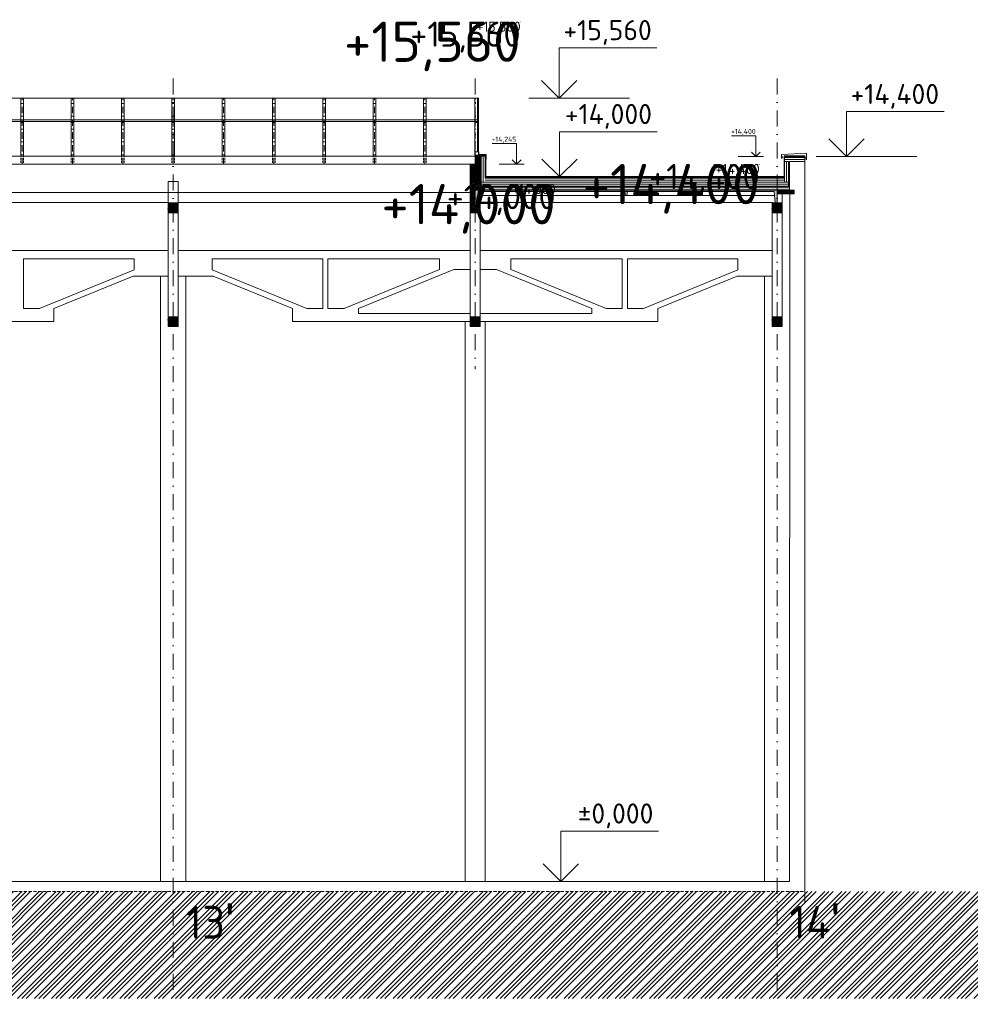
# Model space of a CAD drawing. Header units: millimetres. Extents: x -725694 to 4766210, y -2984614 to 2187451.
# Tile 45 of 256: x 135500 to 154390, y -47075 to -27518. Entities that reach past the tile are written whole.
import ezdxf
from ezdxf.enums import TextEntityAlignment as Align

# ---------------------------------------------------------------- set-up
doc = ezdxf.new("R2010")
doc.units = ezdxf.units.MM
for name, pattern in [('CARKOVANA', [5, 3, -2]), ('CENTERX2', [101.6, 63.5, -12.7, 12.7, -12.7]), ('DASHDOT', [25.4, 12.7, -6.35, 0, -6.35]), ('DIVIDE', [31.75, 12.7, -6.35, 0, -6.35, 0, -6.35]), ('HIDDEN', [9.525, 6.35, -3.175]), ('ČÁRKOVANÁ', [19.05, 12.7, -6.35])]:
    doc.linetypes.add(name, pattern=pattern)
for name, color, linetype in [('0 @ 1', 7, 'Continuous'), ('0 @ 10', 7, 'Continuous'), ('0 @ 100', 7, 'Continuous'), ('0 @ 200', 7, 'Continuous'), ('0 @ 250 (1)', 7, 'Continuous'), ('0 @ 250 (2)', 7, 'Continuous'), ('0 @ 400', 7, 'Continuous')]:
    doc.layers.add(name, color=color, linetype=linetype)
for name, color, linetype, lineweight in [('A99_N_kce-pohl', 7, 'Continuous', 9), ('A99_N_kce-rez-sil', 7, 'Continuous', 18), ('A99_N_koty-200-vysk', 7, 'Continuous', 9), ('A99_N_koty-50-vysk', 7, 'Continuous', 9), ('A99_N_sraf', 7, 'Continuous', 0), ('A99_N_sraf @ 100', 7, 'Continuous', 0), ('A99_N_sraf @ 200', 7, 'Continuous', 0), ('A99_N_sraf @ 50 (2)', 7, 'Continuous', 0), ('A99_N_txt-popis-200', 7, 'Continuous', 5), ('A99_S_kce-pohl', 7, 'Continuous', 5), ('A99_S_kce-rez-sil', 7, 'Continuous', 15), ('A99_S_osy', 7, 'CENTERX2', 5), ('PBS - odstupy', 1, 'DIVIDE', 30)]:
    doc.layers.add(name, color=color, linetype=linetype, lineweight=lineweight)
doc.styles.add('A99_kota', font='isocpeur.ttf', dxfattribs={"height": 2})
doc.styles.add('ad_popis 100', font='isocpeur.ttf', dxfattribs={"height": 200})
doc.linetypes.add('IZOLACE', pattern='A,0.00254,-2.54,[134,ltypeshp.shx,S=2.54,R=0,X=-2.54,Y=0],-5.08,[134,ltypeshp.shx,S=2.54,R=180,X=2.54,Y=0],-2.54', length=10.16254)
pattern_1 = [(45, (132790, -250), (-28.28427, 28.28427), []), (45, (132801.314, -250), (-28.28427, 28.28427), []), (45, (132823.94, -250), (-16.970563, 39.59798), [16, -8, 0, -8])]
pattern_2 = [(45, (132790, -2450), (-28.28427, 28.28427), []), (45, (132801.314, -2450), (-28.28427, 28.28427), []), (45, (132823.94, -2450), (-16.970563, 39.59798), [16, -8, 0, -8])]
pattern_3 = [(45, (144790, -250), (-28.28427, 28.28427), []), (45, (144801.314, -250), (-28.28427, 28.28427), []), (45, (144823.94, -250), (-16.970563, 39.59798), [16, -8, 0, -8])]
pattern_4 = [(45, (144790, -2450), (-28.28427, 28.28427), []), (45, (144801.314, -2450), (-28.28427, 28.28427), []), (45, (144823.94, -2450), (-16.970563, 39.59798), [16, -8, 0, -8])]
pattern_5 = [(45, (138790, -2450), (-28.28427, 28.28427), []), (45, (138801.314, -2450), (-28.28427, 28.28427), []), (45, (138823.94, -2450), (-16.970563, 39.59798), [16, -8, 0, -8])]
pattern_6 = [(45, (0, 0), (-28.284271, 28.284271), []), (45, (11.314, 0), (-28.284271, 28.284271), []), (45, (33.94, 0), (-16.970563, 39.59798), [16, -8, 0, -8])]
pattern_7 = [(45, (6240, -250), (-28.284271, 28.284271), []), (45, (6251.314, -250), (-28.284271, 28.284271), []), (45, (6273.94, -250), (-16.970563, 39.59798), [16, -8, 0, -8])]
pattern_8 = [(45, (6240, 520), (-28.284271, 28.284271), []), (45, (6251.314, 520), (-28.284271, 28.284271), []), (45, (6273.94, 520), (-16.970563, 39.59798), [16, -8, 0, -8])]

# ---------------------------------------------------------------- blocks, each defined once
blk = doc.blocks.new('*U113')
at = {"color": 0, "linetype": 'ByBlock', "lineweight": -2}
blk.add_line((-3, 0), (7, 0), dxfattribs=at)
for points in [[(0, 0), (0, 5), (0, 5), (9.7, 5)], [(-1.75, 1.75), (0, 0), (1.75, 1.75)]]:
    blk.add_lwpolyline(points, dxfattribs=at)
at = {"color": 0, "linetype": 'ByBlock', "lineweight": -2, "style": 'A99_kota'}
for tag, p in [('VYSKA', (9.2, 7.75)), ('POPIS', (9.2, 4.5))]:
    blk.add_attdef(tag, text='', height=2, dxfattribs=at).set_placement(p, align=Align.TOP_RIGHT)
blk = doc.blocks.new('*U6308')
at = {"layer": 'A99_N_koty-200-vysk', "lineweight": 5}
ref = blk.add_blockref('*U113', (146252, -44635), dxfattribs=dict(at, xscale=200, yscale=200, zscale=200))
ref.add_attrib('VYSKA', '±0,000', dxfattribs={"layer": '0 @ 200', "color": 0, "linetype": 'ByBlock', "lineweight": -2, "height": 400, "style": 'A99_kota'}).set_placement((148093, -43085), align=Align.TOP_RIGHT)
at = {"layer": 'A99_N_koty-200-vysk', "lineweight": 5, "xscale": 200, "yscale": 200, "zscale": 200}
blk.add_blockref('*U113', (146252, -44635), dxfattribs=at)
blk.add_blockref('*U113', (146252, -44635), dxfattribs=at)
blk.add_blockref('*U113', (146252, -44635), dxfattribs=at)
blk.add_blockref('*U113', (146252, -44635), dxfattribs=at)
blk.add_blockref('*U113', (146252, -44635), dxfattribs=at)
blk.add_blockref('*U113', (146252, -44635), dxfattribs=at)
blk = doc.blocks.new('*U137')
at = {"color": 0, "linetype": 'ByBlock', "lineweight": -2}
blk.add_line((3, 0), (-7, 0), dxfattribs=at)
for points in [[(0, 0), (0, 5), (0, 5), (-9.7, 5)], [(1.75, 1.75), (0, 0), (-1.75, 1.75)]]:
    blk.add_lwpolyline(points, dxfattribs=at)
at = {"color": 0, "linetype": 'ByBlock', "lineweight": -2, "style": 'A99_kota'}
blk.add_attdef('VYSKA', text='', height=2, rotation=360, dxfattribs=at).set_placement((-2, 7.75), align=Align.TOP_RIGHT)
blk.add_attdef('POPIS', text='', height=2, rotation=360, dxfattribs=at).set_placement((-9.2, 4.5), align=Align.TOP_LEFT)
blk = doc.blocks.new('*U6399')
at = {"layer": 'A99_N_koty-200-vysk', "lineweight": 5}
ref = blk.add_blockref('*U137', (146220, -29075), dxfattribs=dict(at, xscale=-200, yscale=200, zscale=200))
ref.add_attrib('VYSKA', '+15,560', dxfattribs={"layer": '0 @ 400', "color": 0, "linetype": 'ByBlock', "lineweight": -2, "height": 800, "style": 'A99_kota'}).set_placement((145455, -27555), align=Align.TOP_RIGHT)
ref = blk.add_blockref('*U137', (146220, -29075), dxfattribs=dict(at, xscale=-200, yscale=200, zscale=200))
ref.add_attrib('VYSKA', '+15,560', dxfattribs={"layer": '0 @ 250 (1)', "color": 0, "linetype": 'ByBlock', "lineweight": -2, "height": 500, "style": 'A99_kota'}).set_placement((145455, -27555), align=Align.TOP_RIGHT)
ref = blk.add_blockref('*U137', (146220, -29075), dxfattribs=dict(at, xscale=-200, yscale=200, zscale=200))
ref.add_attrib('VYSKA', '+15,560', dxfattribs={"layer": '0 @ 250 (2)', "color": 0, "linetype": 'ByBlock', "lineweight": -2, "height": 500, "style": 'A99_kota'}).set_placement((145455, -27555), align=Align.TOP_RIGHT)
ref = blk.add_blockref('*U137', (146220, -29075), dxfattribs=dict(at, xscale=-200, yscale=200, zscale=200))
ref.add_attrib('VYSKA', '+15,560', dxfattribs={"layer": '0 @ 100', "color": 0, "linetype": 'ByBlock', "lineweight": -2, "height": 200, "style": 'A99_kota'}).set_placement((145455, -27555), align=Align.TOP_RIGHT)
ref = blk.add_blockref('*U137', (146220, -29075), dxfattribs=dict(at, xscale=-200, yscale=200, zscale=200))
ref.add_attrib('VYSKA', '+15,560', dxfattribs={"layer": '0 @ 10', "color": 0, "linetype": 'ByBlock', "lineweight": -2, "height": 20, "style": 'A99_kota'}).set_placement((145455, -27555), align=Align.TOP_RIGHT)
ref = blk.add_blockref('*U137', (146220, -29075), dxfattribs=dict(at, xscale=-200, yscale=200, zscale=200))
ref.add_attrib('VYSKA', '+15,560', dxfattribs={"layer": '0 @ 1', "color": 0, "linetype": 'ByBlock', "lineweight": -2, "height": 2, "style": 'A99_kota'}).set_placement((145455, -27555), align=Align.TOP_RIGHT)
ref = blk.add_blockref('*U137', (146220, -29075), dxfattribs=dict(at, xscale=-200, yscale=200, zscale=200))
ref.add_attrib('VYSKA', '+15,560', dxfattribs={"layer": '0 @ 200', "color": 0, "linetype": 'ByBlock', "lineweight": -2, "height": 400, "style": 'A99_kota'}).set_placement((148060, -27525), align=Align.TOP_RIGHT)
blk = doc.blocks.new('*U122')
at = {"color": 0, "linetype": 'ByBlock', "lineweight": -2}
blk.add_line((-3, 0), (7, 0), dxfattribs=at)
for points in [[(0, 0), (0, 8.2), (0, 8.2), (9.7, 8.2)], [(-1.75, 1.75), (0, 0), (1.75, 1.75)]]:
    blk.add_lwpolyline(points, dxfattribs=at)
at = {"color": 0, "linetype": 'ByBlock', "lineweight": -2, "style": 'A99_kota'}
for tag, p in [('VYSKA', (9.2, 10.95)), ('POPIS', (9.2, 7.7))]:
    blk.add_attdef(tag, text='', height=2, dxfattribs=at).set_placement(p, align=Align.TOP_RIGHT)
blk = doc.blocks.new('*U138')
at = {"color": 0, "linetype": 'ByBlock', "lineweight": -2}
blk.add_line((3, 0), (-7, 0), dxfattribs=at)
for points in [[(0, 0), (0, 4.462), (0, 4.462), (-9.7, 4.462)], [(1.75, 1.75), (0, 0), (-1.75, 1.75)]]:
    blk.add_lwpolyline(points, dxfattribs=at)
at = {"color": 0, "linetype": 'ByBlock', "lineweight": -2, "style": 'A99_kota'}
blk.add_attdef('VYSKA', text='', height=2, dxfattribs=at).set_placement((-2, 7.212), align=Align.TOP_RIGHT)
blk.add_attdef('POPIS', text='', height=2, dxfattribs=at).set_placement((-9.2, 3.962), align=Align.TOP_LEFT)
blk = doc.blocks.new('*U6404')
at = {"layer": 'A99_N_koty-200-vysk', "lineweight": 5}
ref = blk.add_blockref('*U138', (146225, -30635), dxfattribs=dict(at, xscale=-200, yscale=200, zscale=200))
ref.add_attrib('VYSKA', '+14,000', dxfattribs={"layer": '0 @ 200', "color": 0, "linetype": 'ByBlock', "lineweight": -2, "height": 400, "style": 'A99_kota'}).set_placement((148065, -29192), align=Align.TOP_RIGHT)
ref = blk.add_blockref('*U138', (146225, -30635), dxfattribs=dict(at, xscale=-200, yscale=200, zscale=200))
ref.add_attrib('VYSKA', '+14,000', dxfattribs={"layer": '0 @ 400', "color": 0, "linetype": 'ByBlock', "lineweight": -2, "height": 800, "style": 'A99_kota'}).set_placement((146150, -30782), align=Align.TOP_RIGHT)
ref = blk.add_blockref('*U138', (146225, -30635), dxfattribs=dict(at, xscale=-200, yscale=200, zscale=200))
ref.add_attrib('VYSKA', '+14,000', dxfattribs={"layer": '0 @ 250 (1)', "color": 0, "linetype": 'ByBlock', "lineweight": -2, "height": 500, "style": 'A99_kota'}).set_placement((146150, -30782), align=Align.TOP_RIGHT)
ref = blk.add_blockref('*U138', (146225, -30635), dxfattribs=dict(at, xscale=-200, yscale=200, zscale=200))
ref.add_attrib('VYSKA', '+14,000', dxfattribs={"layer": '0 @ 250 (2)', "color": 0, "linetype": 'ByBlock', "lineweight": -2, "height": 500, "style": 'A99_kota'}).set_placement((146150, -30782), align=Align.TOP_RIGHT)
ref = blk.add_blockref('*U138', (146225, -30635), dxfattribs=dict(at, xscale=-200, yscale=200, zscale=200))
ref.add_attrib('VYSKA', '+14,000', dxfattribs={"layer": '0 @ 100', "color": 0, "linetype": 'ByBlock', "lineweight": -2, "height": 200, "style": 'A99_kota'}).set_placement((146150, -30782), align=Align.TOP_RIGHT)
ref = blk.add_blockref('*U138', (146225, -30635), dxfattribs=dict(at, xscale=-200, yscale=200, zscale=200))
ref.add_attrib('VYSKA', '+14,000', dxfattribs={"layer": '0 @ 1', "color": 0, "linetype": 'ByBlock', "lineweight": -2, "height": 2, "style": 'A99_kota'}).set_placement((146150, -30782), align=Align.TOP_RIGHT)
ref = blk.add_blockref('*U138', (146225, -30635), dxfattribs=dict(at, xscale=-200, yscale=200, zscale=200))
ref.add_attrib('VYSKA', '+14,000', dxfattribs={"layer": '0 @ 10', "color": 0, "linetype": 'ByBlock', "lineweight": -2, "height": 20, "style": 'A99_kota'}).set_placement((146150, -30782), align=Align.TOP_RIGHT)
blk = doc.blocks.new('*U6405')
at = {"layer": 'A99_N_koty-200-vysk', "lineweight": 5}
ref = blk.add_blockref('*U138', (151930, -30235), dxfattribs=dict(at, xscale=-200, yscale=200, zscale=200))
ref.add_attrib('VYSKA', '+14,400', dxfattribs={"layer": '0 @ 200', "color": 0, "linetype": 'ByBlock', "lineweight": -2, "height": 400, "style": 'A99_kota'}).set_placement((153770, -28793), align=Align.TOP_RIGHT)
ref = blk.add_blockref('*U138', (151930, -30235), dxfattribs=dict(at, xscale=-200, yscale=200, zscale=200))
ref.add_attrib('VYSKA', '+14,400', dxfattribs={"layer": '0 @ 400', "color": 0, "linetype": 'ByBlock', "lineweight": -2, "height": 800, "style": 'A99_kota'}).set_placement((150205, -30383), align=Align.TOP_RIGHT)
ref = blk.add_blockref('*U138', (151930, -30235), dxfattribs=dict(at, xscale=-200, yscale=200, zscale=200))
ref.add_attrib('VYSKA', '+14,400', dxfattribs={"layer": '0 @ 250 (1)', "color": 0, "linetype": 'ByBlock', "lineweight": -2, "height": 500, "style": 'A99_kota'}).set_placement((150205, -30383), align=Align.TOP_RIGHT)
ref = blk.add_blockref('*U138', (151930, -30235), dxfattribs=dict(at, xscale=-200, yscale=200, zscale=200))
ref.add_attrib('VYSKA', '+14,400', dxfattribs={"layer": '0 @ 250 (2)', "color": 0, "linetype": 'ByBlock', "lineweight": -2, "height": 500, "style": 'A99_kota'}).set_placement((150205, -30383), align=Align.TOP_RIGHT)
ref = blk.add_blockref('*U138', (151930, -30235), dxfattribs=dict(at, xscale=-200, yscale=200, zscale=200))
ref.add_attrib('VYSKA', '+14,400', dxfattribs={"layer": '0 @ 100', "color": 0, "linetype": 'ByBlock', "lineweight": -2, "height": 200, "style": 'A99_kota'}).set_placement((150205, -30383), align=Align.TOP_RIGHT)
ref = blk.add_blockref('*U138', (151930, -30235), dxfattribs=dict(at, xscale=-200, yscale=200, zscale=200))
ref.add_attrib('VYSKA', '+14,400', dxfattribs={"layer": '0 @ 10', "color": 0, "linetype": 'ByBlock', "lineweight": -2, "height": 20, "style": 'A99_kota'}).set_placement((150205, -30383), align=Align.TOP_RIGHT)
ref = blk.add_blockref('*U138', (151930, -30235), dxfattribs=dict(at, xscale=-200, yscale=200, zscale=200))
ref.add_attrib('VYSKA', '+14,400', dxfattribs={"layer": '0 @ 1', "color": 0, "linetype": 'ByBlock', "lineweight": -2, "height": 2, "style": 'A99_kota'}).set_placement((150205, -30383), align=Align.TOP_RIGHT)
blk = doc.blocks.new('*U6366')
at = {"layer": 'A99_N_sraf @ 100', "lineweight": 0, "ltscale": 2, "transparency": 33554687}
h = blk.add_hatch(dxfattribs=at)
h.set_pattern_fill('ZELEZOBETON', color=256, scale=8)
h.set_pattern_definition(pattern_1)
h.paths.add_polyline_path([(138650, -31355), (138650, -31155), (138450, -31155), (138450, -31355)])
at = {"layer": 'A99_N_sraf @ 200', "lineweight": 0, "ltscale": 2, "transparency": 33554687}
h = blk.add_hatch(dxfattribs=at)
h.set_pattern_fill('ZELEZOBETON', color=256, scale=8)
h.set_pattern_definition(pattern_1)
h.paths.add_polyline_path([(138650, -31355), (138650, -31155), (138450, -31155), (138450, -31355)])
at = {"layer": 'A99_N_sraf @ 50 (2)', "lineweight": 0, "ltscale": 2, "transparency": 33554687}
h = blk.add_hatch(dxfattribs=at)
h.set_pattern_fill('ZELEZOBETON', color=256, scale=8)
h.set_pattern_definition(pattern_1)
h.paths.add_polyline_path([(138650, -31355), (138650, -31155), (138450, -31155), (138450, -31355)])
blk = doc.blocks.new('*U6367')
at = {"layer": 'A99_N_sraf @ 100', "lineweight": 0, "ltscale": 2, "transparency": 33554687}
h = blk.add_hatch(dxfattribs=at)
h.set_pattern_fill('ZELEZOBETON', color=256, scale=8)
h.set_pattern_definition(pattern_2)
h.paths.add_polyline_path([(138650, -33615), (138650, -33417), (138450, -33417), (138450, -33615)])
at = {"layer": 'A99_N_sraf @ 200', "lineweight": 0, "ltscale": 2, "transparency": 33554687}
h = blk.add_hatch(dxfattribs=at)
h.set_pattern_fill('ZELEZOBETON', color=256, scale=8)
h.set_pattern_definition(pattern_2)
h.paths.add_polyline_path([(138650, -33615), (138650, -33417), (138450, -33417), (138450, -33615)])
at = {"layer": 'A99_N_sraf @ 50 (2)', "lineweight": 0, "ltscale": 2, "transparency": 33554687}
h = blk.add_hatch(dxfattribs=at)
h.set_pattern_fill('ZELEZOBETON', color=256, scale=8)
h.set_pattern_definition(pattern_2)
h.paths.add_polyline_path([(138650, -33615), (138650, -33417), (138450, -33417), (138450, -33615)])
blk = doc.blocks.new('*U6368')
at = {"layer": 'A99_N_sraf @ 100', "lineweight": 0, "ltscale": 2, "transparency": 33554687}
h = blk.add_hatch(dxfattribs=at)
h.set_pattern_fill('ZELEZOBETON', color=256, scale=8)
h.set_pattern_definition(pattern_3)
h.paths.add_polyline_path([(150650, -31355), (150650, -31155), (150450, -31155), (150450, -31355)])
at = {"layer": 'A99_N_sraf @ 200', "lineweight": 0, "ltscale": 2, "transparency": 33554687}
h = blk.add_hatch(dxfattribs=at)
h.set_pattern_fill('ZELEZOBETON', color=256, scale=8)
h.set_pattern_definition(pattern_3)
h.paths.add_polyline_path([(150650, -31355), (150650, -31155), (150450, -31155), (150450, -31355)])
at = {"layer": 'A99_N_sraf @ 50 (2)', "lineweight": 0, "ltscale": 2, "transparency": 33554687}
h = blk.add_hatch(dxfattribs=at)
h.set_pattern_fill('ZELEZOBETON', color=256, scale=8)
h.set_pattern_definition(pattern_3)
h.paths.add_polyline_path([(150650, -31355), (150650, -31155), (150450, -31155), (150450, -31355)])
blk = doc.blocks.new('*U6369')
at = {"layer": 'A99_N_sraf @ 100', "lineweight": 0, "ltscale": 2, "transparency": 33554687}
h = blk.add_hatch(dxfattribs=at)
h.set_pattern_fill('ZELEZOBETON', color=256, scale=8)
h.set_pattern_definition(pattern_4)
h.paths.add_polyline_path([(150650, -33615), (150650, -33417), (150450, -33417), (150450, -33615)])
at = {"layer": 'A99_N_sraf @ 200', "lineweight": 0, "ltscale": 2, "transparency": 33554687}
h = blk.add_hatch(dxfattribs=at)
h.set_pattern_fill('ZELEZOBETON', color=256, scale=8)
h.set_pattern_definition(pattern_4)
h.paths.add_polyline_path([(150650, -33615), (150650, -33417), (150450, -33417), (150450, -33615)])
at = {"layer": 'A99_N_sraf @ 50 (2)', "lineweight": 0, "ltscale": 2, "transparency": 33554687}
h = blk.add_hatch(dxfattribs=at)
h.set_pattern_fill('ZELEZOBETON', color=256, scale=8)
h.set_pattern_definition(pattern_4)
h.paths.add_polyline_path([(150650, -33615), (150650, -33417), (150450, -33417), (150450, -33615)])
blk = doc.blocks.new('*U6390')
at = {"layer": 'A99_N_sraf @ 100', "lineweight": 0, "ltscale": 2, "transparency": 33554687}
h = blk.add_hatch(dxfattribs=at)
h.set_pattern_fill('ZELEZOBETON', color=256, scale=8)
h.set_pattern_definition(pattern_5)
h.paths.add_polyline_path([(144650, -33615), (144650, -33417), (144450, -33417), (144450, -33615)])
at = {"layer": 'A99_N_sraf @ 200', "lineweight": 0, "ltscale": 2, "transparency": 33554687}
h = blk.add_hatch(dxfattribs=at)
h.set_pattern_fill('ZELEZOBETON', color=256, scale=8)
h.set_pattern_definition(pattern_5)
h.paths.add_polyline_path([(144650, -33615), (144650, -33417), (144450, -33417), (144450, -33615)])
at = {"layer": 'A99_N_sraf @ 50 (2)', "lineweight": 0, "ltscale": 2, "transparency": 33554687}
h = blk.add_hatch(dxfattribs=at)
h.set_pattern_fill('ZELEZOBETON', color=256, scale=8)
h.set_pattern_definition(pattern_5)
h.paths.add_polyline_path([(144650, -33615), (144650, -33417), (144450, -33417), (144450, -33615)])
blk = doc.blocks.new('*U6400')
at = {"layer": 'A99_N_sraf @ 100', "lineweight": 0, "ltscale": 2, "transparency": 33554687}
h = blk.add_hatch(dxfattribs=at)
h.set_pattern_fill('ZELEZOBETON', color=256, scale=8)
h.set_pattern_definition(pattern_6)
h.paths.add_polyline_path([(144610, -30930), (144590, -31155), (144550, -31155), (144550, -30905), (150550, -30905), (150550, -31155), (150510, -31155), (150490, -30930), (149075, -30930), (149065, -31010), (149035, -31010), (149025, -30930), (147575, -30930), (147565, -31010), (147535, -31010), (147525, -30930), (146075, -30930), (146065, -31010), (146035, -31010), (146025, -30930)])
at = {"layer": 'A99_N_sraf @ 200', "lineweight": 0, "ltscale": 2, "transparency": 33554687}
h = blk.add_hatch(dxfattribs=at)
h.set_pattern_fill('ZELEZOBETON', color=256, scale=8)
h.set_pattern_definition(pattern_6)
h.paths.add_polyline_path([(144610, -30930), (144590, -31155), (144550, -31155), (144550, -30905), (150550, -30905), (150550, -31155), (150510, -31155), (150490, -30930), (149075, -30930), (149065, -31010), (149035, -31010), (149025, -30930), (147575, -30930), (147565, -31010), (147535, -31010), (147525, -30930), (146075, -30930), (146065, -31010), (146035, -31010), (146025, -30930)])
at = {"layer": 'A99_N_sraf @ 50 (2)', "lineweight": 0, "ltscale": 2, "transparency": 33554687}
h = blk.add_hatch(dxfattribs=at)
h.set_pattern_fill('ZELEZOBETON', color=256, scale=8)
h.set_pattern_definition(pattern_6)
h.paths.add_polyline_path([(144610, -30930), (144590, -31155), (144550, -31155), (144550, -30905), (150550, -30905), (150550, -31155), (150510, -31155), (150490, -30930), (149075, -30930), (149065, -31010), (149035, -31010), (149025, -30930), (147575, -30930), (147565, -31010), (147535, -31010), (147525, -30930), (146075, -30930), (146065, -31010), (146035, -31010), (146025, -30930)])
blk = doc.blocks.new('*U6401')
at = {"layer": 'A99_N_sraf @ 100', "lineweight": 0, "ltscale": 2, "transparency": 33554687}
h = blk.add_hatch(dxfattribs=at)
h.set_pattern_fill('ZELEZOBETON', color=256, scale=8)
h.set_pattern_definition(pattern_6)
h.paths.add_polyline_path([(150550, -30975), (150550, -30905), (150890, -30905), (150890, -30975)])
at = {"layer": 'A99_N_sraf @ 200', "lineweight": 0, "ltscale": 2, "transparency": 33554687}
h = blk.add_hatch(dxfattribs=at)
h.set_pattern_fill('ZELEZOBETON', color=256, scale=8)
h.set_pattern_definition(pattern_6)
h.paths.add_polyline_path([(150550, -30975), (150550, -30905), (150890, -30905), (150890, -30975)])
at = {"layer": 'A99_N_sraf @ 50 (2)', "lineweight": 0, "ltscale": 2, "transparency": 33554687}
h = blk.add_hatch(dxfattribs=at)
h.set_pattern_fill('ZELEZOBETON', color=256, scale=8)
h.set_pattern_definition(pattern_6)
h.paths.add_polyline_path([(150550, -30975), (150550, -30905), (150890, -30905), (150890, -30975)])
blk = doc.blocks.new('*U6402')
at = {"layer": 'A99_N_sraf @ 100', "lineweight": 0, "ltscale": 2, "transparency": 33554687}
h = blk.add_hatch(dxfattribs=at)
h.set_pattern_fill('ZELEZOBETON', color=256, scale=8)
h.set_pattern_definition(pattern_7)
h.paths.add_polyline_path([(144450, -31355), (144450, -31155), (144650, -31155), (144650, -31355)])
at = {"layer": 'A99_N_sraf @ 200', "lineweight": 0, "ltscale": 2, "transparency": 33554687}
h = blk.add_hatch(dxfattribs=at)
h.set_pattern_fill('ZELEZOBETON', color=256, scale=8)
h.set_pattern_definition(pattern_7)
h.paths.add_polyline_path([(144450, -31355), (144450, -31155), (144650, -31155), (144650, -31355)])
at = {"layer": 'A99_N_sraf @ 50 (2)', "lineweight": 0, "ltscale": 2, "transparency": 33554687}
h = blk.add_hatch(dxfattribs=at)
h.set_pattern_fill('ZELEZOBETON', color=256, scale=8)
h.set_pattern_definition(pattern_7)
h.paths.add_polyline_path([(144450, -31355), (144450, -31155), (144650, -31155), (144650, -31355)])
blk = doc.blocks.new('*U6403')
at = {"layer": 'A99_N_sraf @ 100', "lineweight": 0, "ltscale": 2, "transparency": 33554687}
h = blk.add_hatch(dxfattribs=at)
h.set_pattern_fill('ZELEZOBETON', color=256, scale=8)
h.set_pattern_definition(pattern_8)
h.paths.add_polyline_path([(144450, -31155), (144450, -30390), (144650, -30390), (144650, -30905), (144550, -30905), (144550, -31155)])
at = {"layer": 'A99_N_sraf @ 200', "lineweight": 0, "ltscale": 2, "transparency": 33554687}
h = blk.add_hatch(dxfattribs=at)
h.set_pattern_fill('ZELEZOBETON', color=256, scale=8)
h.set_pattern_definition(pattern_8)
h.paths.add_polyline_path([(144450, -31155), (144450, -30390), (144650, -30390), (144650, -30905), (144550, -30905), (144550, -31155)])
at = {"layer": 'A99_N_sraf @ 50 (2)', "lineweight": 0, "ltscale": 2, "transparency": 33554687}
h = blk.add_hatch(dxfattribs=at)
h.set_pattern_fill('ZELEZOBETON', color=256, scale=8)
h.set_pattern_definition(pattern_8)
h.paths.add_polyline_path([(144450, -31155), (144450, -30390), (144650, -30390), (144650, -30905), (144550, -30905), (144550, -31155)])

msp = doc.modelspace()

# ---------------------------------------------------------------- hatches: boundary and pattern name
at = {"layer": 'A99_N_sraf', "lineweight": 0, "transparency": 33554562}
h = msp.add_hatch(dxfattribs=at)
h.set_pattern_fill('ANSI31', color=1, scale=50, angle=-180)
h.set_pattern_definition([(315, (7340, 4170), (4.41941738, 4.41941738), [])])
h.paths.add_polyline_path([(144550, -30230), (144750, -30230), (144750, -30210), (144550, -30210)])
h = msp.add_hatch(dxfattribs=at)
h.set_pattern_fill('ANSI31', color=1, scale=50, angle=-90)
h.set_pattern_definition([(45, (-22445, -34805), (-4.41941738, 4.41941738), [])])
h.paths.add_polyline_path([(144630, -30230), (144630, -30390), (144650, -30390), (144650, -30230)])
at = {"layer": 'A99_N_sraf @ 200', "linetype": 'Continuous', "lineweight": 0}
h = msp.add_hatch(dxfattribs=at)
h.set_pattern_fill('HONEY', color=1, scale=0.25, angle=-90, style=2)
h.set_pattern_definition([(360, (-1038565, 174330), (9.375, 5.41265875), [6.25, -12.5]), (120, (-1038565, 174330), (-9.37499998, 5.412658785), [6.25, -12.5]), (60, (-1038565, 174330), (2e-08, 10.825317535), [-12.5, 6.25])])
h.paths.add_polyline_path([(144552.5, -30232.5), (144627.5, -30232.5), (144627.5, -30387.5), (144552.5, -30387.5)])
at = {"layer": 'A99_N_sraf @ 200', "linetype": 'Continuous', "lineweight": 0, "ltscale": 2, "transparency": 33554687}
h = msp.add_hatch(dxfattribs=at)
h.set_pattern_fill('BETON-LEHKY', color=256, scale=0.05, angle=-90)
h.set_pattern_definition([(315, (2.026, -20.147), (28.284271, 28.284271), []), (270, (15.275, -65.216), (28.284271, -28.284271), [5, -51.568543]), (315, (15.275, -70.216), (28.284271, 28.284271), [5, -35]), (0, (18.81, -73.75), (28.284271, 28.284271), [5, -51.568543]), (45, (23.81, -73.75), (-28.284271, 28.284271), [5, -35]), (270, (27.346, -65.216), (28.284271, -28.284271), [5, -51.568543]), (315, (23.81, -61.68), (28.284271, 28.284271), [5, -35]), (0, (18.81, -61.68), (28.284271, 28.284271), [5, -51.568543]), (45, (15.275, -65.216), (-28.284271, 28.284271), [5, -35]), (315, (31.917, -78.322), (28.284271, 28.284271), [10, -30])])
h.paths.add_polyline_path([(150802, -30851), (150802, -30906), (144652, -30906), (144652, -30851)])
at = {"layer": 'A99_N_sraf @ 200', "linetype": 'Continuous', "lineweight": 0}
h = msp.add_hatch(dxfattribs=at)
h.set_pattern_fill('ZEM_PUVODNI', color=256, scale=0.3, angle=90)
h.set_pattern_definition([(225, (-1008875, 174330), (169.705627, -169.705627), []), (225, (-1008959.85, 174330), (169.705627, -169.705627), []), (225, (-1009044.7, 174330), (169.705627, -169.705627), [])])
h.paths.add_polyline_path([(-150, -44835), (-150, -46960), (155112.5, -46960), (155112.5, -44835)])

# ---------------------------------------------------------------- linework, layer by layer
at = {"layer": 'A99_N_kce-pohl', "color": 1, "linetype": 'Continuous'}
for p, q in [((135525, -30210), (135525, -29075)), ((135575, -30210), (135575, -29075)), ((136525, -30210), (136525, -29075)), ((136575, -30210), (136575, -29075)), ((137525, -30210), (137525, -29075)), ((137575, -30210), (137575, -29075)), ((138525, -30210), (138525, -29075)), ((138575, -30210), (138575, -29075)), ((139525, -30210), (139525, -29075)), ((139575, -30210), (139575, -29075)), ((140525, -30210), (140525, -29075)), ((140575, -30210), (140575, -29075)), ((141525, -30210), (141525, -29075)), ((141575, -30210), (141575, -29075)), ((142525, -30210), (142525, -29075)), ((142575, -30210), (142575, -29075)), ((143525, -30210), (143525, -29075)), ((143575, -30210), (143575, -29075)), ((144545, -30210), (144545, -29075))]:
    msp.add_line(p, q, dxfattribs=at)
at = {"layer": 'A99_N_kce-pohl', "color": 1, "linetype": 'DASHDOT', "lineweight": 5, "ltscale": 10}
for p, q in [((135550, -30390), (135550, -29075)), ((136550, -30390), (136550, -29075)), ((137550, -30390), (137550, -29075)), ((138550, -30390), (138550, -29075)), ((139550, -30390), (139550, -29075)), ((140550, -30390), (140550, -29075)), ((141550, -30390), (141550, -29075)), ((142550, -30390), (142550, -29075)), ((143550, -30390), (143550, -29075))]:
    msp.add_line(p, q, dxfattribs=at)
at = {"layer": 'A99_N_kce-pohl', "color": 1, "linetype": 'Continuous'}
for points in [[(11930, -29075), (144620, -29075)], [(144595, -29510), (144595, -29075)], [(144620, -29510), (144620, -29075)], [(144550, -30230), (12000, -30230)], [(144620, -30200), (144760, -30200), (144760, -30655), (150690, -30655), (150690, -30220), (151100, -30220)], [(144620, -30205), (144755, -30205), (144755, -30660), (150695, -30660), (150695, -30225), (151100, -30225)], [(144620, -30210), (144750, -30210), (144750, -30665), (150700, -30665), (150700, -30230), (151100, -30230)], [(150780, -30745), (150700, -30745), (150700, -30255)], [(144760, -30634.8), (150690, -30634.8)]]:
    msp.add_lwpolyline(points, dxfattribs=at)
at = {"layer": 'A99_N_kce-pohl', "color": 1, "linetype": 'Continuous', "lineweight": 9, "flags": 128}
for points in [[(135525, -29540), (135575, -29540), (135575, -29557.5), (135525, -29557.5)], [(136525, -29540), (136575, -29540), (136575, -29557.5), (136525, -29557.5)], [(137525, -29540), (137575, -29540), (137575, -29557.5), (137525, -29557.5)], [(138525, -29540), (138575, -29540), (138575, -29557.5), (138525, -29557.5)], [(139525, -29540), (139575, -29540), (139575, -29557.5), (139525, -29557.5)], [(140525, -29540), (140575, -29540), (140575, -29557.5), (140525, -29557.5)], [(141525, -29540), (141575, -29540), (141575, -29557.5), (141525, -29557.5)], [(142525, -29540), (142575, -29540), (142575, -29557.5), (142525, -29557.5)], [(143525, -29540), (143575, -29540), (143575, -29557.5), (143525, -29557.5)], [(144595, -29540), (144545, -29540), (144545, -29560), (144595, -29560)]]:
    msp.add_lwpolyline(points, close=True, dxfattribs=at)
at = {"layer": 'A99_N_kce-pohl', "color": 1, "linetype": 'ČÁRKOVANÁ', "ltscale": 3}
for points in [[(135525, -30210), (135525, -30390)], [(135575, -30210), (135575, -30390)], [(136525, -30210), (136525, -30390)], [(136575, -30210), (136575, -30390)], [(137525, -30210), (137525, -30390)], [(137575, -30210), (137575, -30390)], [(138525, -30210), (138525, -30390)], [(138575, -30210), (138575, -30390)], [(139525, -30210), (139525, -30390)], [(139575, -30210), (139575, -30390)], [(140525, -30210), (140525, -30390)], [(140575, -30210), (140575, -30390)], [(141525, -30210), (141525, -30390)], [(141575, -30210), (141575, -30390)], [(142525, -30210), (142525, -30390)], [(142575, -30210), (142575, -30390)], [(143525, -30210), (143525, -30390)], [(143575, -30210), (143575, -30390)]]:
    msp.add_lwpolyline(points, dxfattribs=at)
at = {"layer": 'A99_N_kce-pohl', "color": 1, "lineweight": 5}
for points in [[(144550, -30230), (144750, -30230), (144750, -30210), (144550, -30210)], [(144630, -30230), (144630, -30390), (144650, -30390), (144650, -30230)]]:
    msp.add_lwpolyline(points, close=True, dxfattribs=at)
at = {"layer": 'A99_N_kce-pohl', "color": 1, "linetype": 'CARKOVANA', "ltscale": 15, "const_width": 5}
for points in [[(144620, -30202.5), (144757.5, -30202.5), (144757.5, -30657.5), (150692.5, -30657.5), (150692.5, -30222.5), (151100, -30222.5)], [(144620, -30207.5), (144752.5, -30207.5), (144752.5, -30662.5), (150697.5, -30662.5), (150697.5, -30227.5), (151100, -30227.5)]]:
    msp.add_lwpolyline(points, dxfattribs=at)
at = {"layer": 'A99_N_kce-pohl', "color": 1, "linetype": 'Continuous', "lineweight": 5}
for points in [[(144767.5, -30285), (144767.5, -30290), (144772.5, -30290), (144772.5, -30272.5), (144767.5, -30257.5), (144767.5, -30195), (144625, -30190), (144625, -30140)], [(144770, -30287.5), (144770, -30272.5), (144762.5, -30267.5), (144762.5, -30197.5), (144660, -30197.5)], [(151125, -30255), (151130, -30295), (151135, -30295), (151135, -30170), (150640, -30195), (150640, -30270), (150650, -30270), (150660, -30235)], [(151100, -30335), (151100, -30225)], [(151100, -30335), (150800, -30335)], [(144670, -30745), (150800, -30745)]]:
    msp.add_lwpolyline(points, dxfattribs=at)
msp.add_lwpolyline([(151100, -30255), (151100, -30235), (150700, -30235), (150700, -30255)], close=True, dxfattribs=at)
at = {"layer": 'A99_N_kce-pohl', "color": 1, "linetype": 'Continuous', "lineweight": 0}
msp.add_lwpolyline([(150700, -30655), (150700, -30335)], dxfattribs=at)
at = {"layer": 'A99_N_kce-rez-sil', "color": 1, "linetype": 'Continuous', "flags": 128}
for points in [[(144620, -29510), (11930, -29510)], [(144595, -30140), (144595, -29510)], [(144620, -30140), (144620, -29510)], [(144550, -29540), (11965, -29540)]]:
    msp.add_lwpolyline(points, dxfattribs=at)
at = {"layer": 'A99_N_kce-rez-sil', "color": 1, "linetype": 'Continuous', "lineweight": 9, "flags": 128}
msp.add_lwpolyline([(144620, -30140), (144545, -30140), (144545, -30210), (144620, -30210)], close=True, dxfattribs=at)
at = {"layer": 'A99_N_sraf', "color": 1, "linetype": 'IZOLACE', "lineweight": 0, "ltscale": 4}
for points in [[(144710, -30740), (144710, -30230)], [(151100, -30295), (150700, -30295)], [(150740, -30335), (150740, -30745)], [(144670, -30785), (150780, -30785)], [(144750, -30705), (150700, -30705)]]:
    msp.add_lwpolyline(points, dxfattribs=at)
at = {"layer": 'A99_N_sraf', "color": 1, "linetype": 'Continuous', "lineweight": 5}
msp.add_lwpolyline([(150780, -30335), (150700, -30335)], dxfattribs=at)
at = {"layer": 'A99_S_kce-pohl', "linetype": 'Continuous'}
for p, q in [((138450, -33515), (138450, -30735)), ((138650, -30735), (138450, -30735)), ((138450, -33515), (138450, -30735)), ((138650, -30735), (138450, -30735)), ((138650, -33515), (138650, -30735)), ((138650, -33515), (138650, -30735)), ((150650, -33515), (150650, -30975)), ((138450, -31150.5), (132650, -31150.5)), ((144450, -31150.5), (138650, -31150.5)), ((144450, -33515), (144450, -31155)), ((144650, -33515), (144650, -31150.5)), ((150450, -31150.5), (144650, -31150.5)), ((150450, -33515), (150450, -31150.5)), ((138450, -32105), (132650, -32105)), ((137773.2, -32265.9), (135575, -32265.9)), ((135575, -33253.1), (135575, -32265.9)), ((137773.2, -32488.9), (137773.2, -32265.9)), ((144450, -32105), (138650, -32105)), ((141525, -32265.9), (139326.8, -32265.9)), ((139326.8, -32488.9), (139326.8, -32265.9)), ((141525, -33253.1), (141525, -32265.9)), ((143842.7, -32265.9), (141625, -32265.9)), ((141625, -33253.1), (141625, -32265.9)), ((143842.7, -32480.9), (143842.7, -32265.9)), ((150450, -32105), (144650, -32105)), ((147475, -32265.9), (145257.3, -32265.9)), ((145257.3, -32480.9), (145257.3, -32265.9)), ((147475, -33253.1), (147475, -32265.9)), ((149773.2, -32265.9), (147575, -32265.9)), ((147575, -33253.1), (147575, -32265.9)), ((149773.2, -32488.9), (149773.2, -32265.9)), ((135896.5, -33253.1), (137773.2, -32488.9)), ((136180.5, -33253.1), (137755.2, -32611.9)), ((138450, -32611.9), (137755.2, -32611.9)), ((138300, -44635), (138300, -32611.9)), ((138650, -32611.9), (139344.8, -32611.9)), ((138800, -44635), (138800, -32611.9)), ((141203.5, -33253.1), (139326.8, -32488.9)), ((140919.5, -33253.1), (139344.8, -32611.9)), ((141946.5, -33253.1), (143842.7, -32480.9)), ((142230.5, -33253.1), (144126.7, -32480.9)), ((144126.7, -32480.9), (144450, -32480.9)), ((144973.3, -32480.9), (144650, -32480.9)), ((146869.5, -33253.1), (144973.3, -32480.9)), ((147153.5, -33253.1), (145257.3, -32480.9)), ((147896.5, -33253.1), (149773.2, -32488.9)), ((148180.5, -33253.1), (149755.2, -32611.9)), ((150450, -32611.9), (149755.2, -32611.9)), ((150300, -44635), (150300, -32611.9)), ((135896.5, -33253.1), (135575, -33253.1)), ((136180.5, -33515), (136180.5, -33253.1)), ((140919.5, -33515), (140919.5, -33253.1)), ((141203.5, -33253.1), (141525, -33253.1)), ((141625, -33253.1), (141946.5, -33253.1)), ((142230.5, -33253.1), (142230.5, -33354.1)), ((144450, -33354.1), (142230.5, -33354.1)), ((146869.5, -33354.1), (144650, -33354.1)), ((146869.5, -33253.1), (146869.5, -33354.1)), ((147475, -33253.1), (147153.5, -33253.1)), ((147896.5, -33253.1), (147575, -33253.1)), ((148180.5, -33515), (148180.5, -33253.1)), ((136180.5, -33515), (128919.5, -33515)), ((148180.5, -33515), (140919.5, -33515)), ((144350, -44635), (144350, -33515)), ((144450, -33515), (144650, -33515)), ((144750, -44635), (144750, -33515))]:
    msp.add_line(p, q, dxfattribs=at)
at = {"layer": 'A99_S_kce-pohl', "linetype": 'CARKOVANA', "lineweight": 0, "ltscale": 15}
for points, const_width in [([(144660, -30230), (144660, -30835), (150790, -30835), (150790, -30335)], 20), ([(144650, -30902.5), (150797.5, -30902.5), (150797.4, -30845)], 5)]:
    msp.add_lwpolyline(points, dxfattribs=dict(at, const_width=const_width))
at = {"layer": 'A99_S_kce-pohl', "linetype": 'Continuous', "lineweight": 0}
for points in [[(144670, -30230), (144670, -30825), (150780, -30825), (150780, -30335)], [(144650, -30905), (144650, -30395)], [(144650, -30900), (150795, -30900), (150795, -30830)], [(144650, -30845), (150800, -30845)], [(150550, -31155), (150550, -30905), (144550, -30905), (144550, -31155), (144590, -31155), (144610, -30930), (150490, -30930), (150510, -31155)]]:
    msp.add_lwpolyline(points, dxfattribs=at)
at = {"layer": 'A99_S_kce-pohl', "linetype": 'Continuous'}
for points in [[(144450, -30390), (12100, -30390)], [(12100, -30950), (144450, -30950)], [(150500, -31010), (144600, -31010)], [(146050, -31010), (146035, -31010), (146025, -30930)], [(146050, -31010), (146065, -31010), (146075, -30930)], [(147550, -31010), (147535, -31010), (147525, -30930)], [(147550, -31010), (147565, -31010), (147575, -30930)], [(144590, -31155), (144450, -31155)], [(150510, -31155), (150550, -31155)]]:
    msp.add_lwpolyline(points, dxfattribs=at)
at = {"layer": 'A99_S_kce-pohl', "linetype": 'Continuous', "lineweight": 5}
msp.add_lwpolyline([(150800, -30905), (150800, -30335)], dxfattribs=at)
msp.add_lwpolyline([(150890, -30905), (150890, -30975), (150550, -30975), (150550, -30905)], close=True, dxfattribs=at)
at = {"layer": 'A99_S_kce-rez-sil'}
for p, q in [((151100, -45055), (151100, -30335)), ((150800, -44635), (150802.5, -30975))]:
    msp.add_line(p, q, dxfattribs=at)
at = {"layer": 'A99_S_kce-rez-sil', "linetype": 'Continuous'}
msp.add_line((5450, -44635), (150800, -44635), dxfattribs=at)
at = {"layer": 'A99_S_kce-rez-sil', "color": 7, "linetype": 'HIDDEN', "lineweight": 5, "ltscale": 10}
msp.add_line((-150, -44835), (151100, -44835), dxfattribs=at)
at = {"layer": 'A99_S_kce-rez-sil', "linetype": 'Continuous', "flags": 128}
for points in [[(144450, -31155), (144450, -30390)], [(144450, -30390), (144550, -30390)], [(150510, -31155), (150490, -30930), (149075, -30930), (149065, -31010), (149035, -31010), (149025, -30930), (147575, -30930), (147565, -31010), (147535, -31010), (147525, -30930), (146075, -30930), (146065, -31010), (146035, -31010), (146025, -30930), (144610, -30930), (144590, -31155)], [(150800, -30975), (150550, -30975), (150550, -31155)], [(144450, -31155), (144450, -31355), (144650, -31355), (144650, -31155)], [(144650, -31155), (144590, -31155)], [(150550, -31155), (150650, -31152.5), (150650, -31355), (150450, -31355), (150450, -31155), (150510, -31155)]]:
    msp.add_lwpolyline(points, dxfattribs=at)
for points in [[(138450, -31155), (138650, -31155), (138650, -31355), (138450, -31355)], [(138450, -33417.3), (138650, -33417.3), (138650, -33615), (138450, -33615)], [(144450, -33417.3), (144650, -33417.3), (144650, -33615), (144450, -33615)], [(150450, -33417.3), (150650, -33417.3), (150650, -33615), (150450, -33615)]]:
    msp.add_lwpolyline(points, close=True, dxfattribs=at)
at = {"layer": 'A99_S_osy', "linetype": 'DASHDOT', "lineweight": 5, "ltscale": 25}
for p, q in [((138550, -28685), (138550, -47075)), ((144550, -28685), (144550, -34460)), ((150550, -28685), (150550, -47075))]:
    msp.add_line(p, q, dxfattribs=at)
at = {"layer": 'A99_S_osy', "linetype": 'DASHDOT', "lineweight": 5, "ltscale": 10}
msp.add_line((144550, -30390), (144550, -29075), dxfattribs=at)

# ---------------------------------------------------------------- block references
at = {"layer": 'A99_N_koty-50-vysk', "lineweight": 5}
ref = msp.add_blockref('*U122', (150130, -30235), dxfattribs=dict(at, xscale=-50, yscale=50, zscale=50))
ref.add_attrib('VYSKA', '+14,400', dxfattribs={"layer": '0', "color": 0, "linetype": 'ByBlock', "lineweight": -2, "height": 100, "style": 'A99_kota'}).set_placement((150125, -29687.5), align=Align.TOP_RIGHT)
ref = msp.add_blockref('*U122', (145375, -30390), dxfattribs=dict(at, xscale=-50, yscale=50, zscale=50))
ref.add_attrib('VYSKA', '+14,245', dxfattribs={"layer": '0', "color": 0, "linetype": 'ByBlock', "lineweight": -2, "height": 100, "style": 'A99_kota'}).set_placement((145370, -29842.5), align=Align.TOP_RIGHT)
at = {"layer": 'A99_N_sraf', "color": 4, "linetype": 'Continuous', "lineweight": 0}
for name in ['*U6403', '*U6400', '*U6401', '*U6366', '*U6402', '*U6368', '*U6367', '*U6390', '*U6369']:
    msp.add_blockref(name, (0, 0), dxfattribs=at)
at = {"layer": 'PBS - odstupy', "color": 4, "linetype": 'Continuous', "lineweight": 0}
for name in ['*U6399', '*U6405', '*U6404', '*U6308']:
    msp.add_blockref(name, (0, 0), dxfattribs=at)

# ---------------------------------------------------------------- texts
at = {"layer": 'A99_N_txt-popis-200', "color": 1, "lineweight": 0, "char_height": 650, "attachment_point": 1, "style": 'ad_popis 100'}
for s, insert in [("13{\\fArial|b0|i0|c238|p34;\\H1.08333x;'}", (138800, -45066.5)), ("14{\\fArial|b0|i0|c238|p34;\\H1.08333x;'}", (150800, -45066.5))]:
    msp.add_mtext_dynamic_manual_height_columns(s, width=832.5, gutter_width=1000, heights=[0], dxfattribs=dict(at, insert=insert))

doc.saveas('drawing.dxf')
